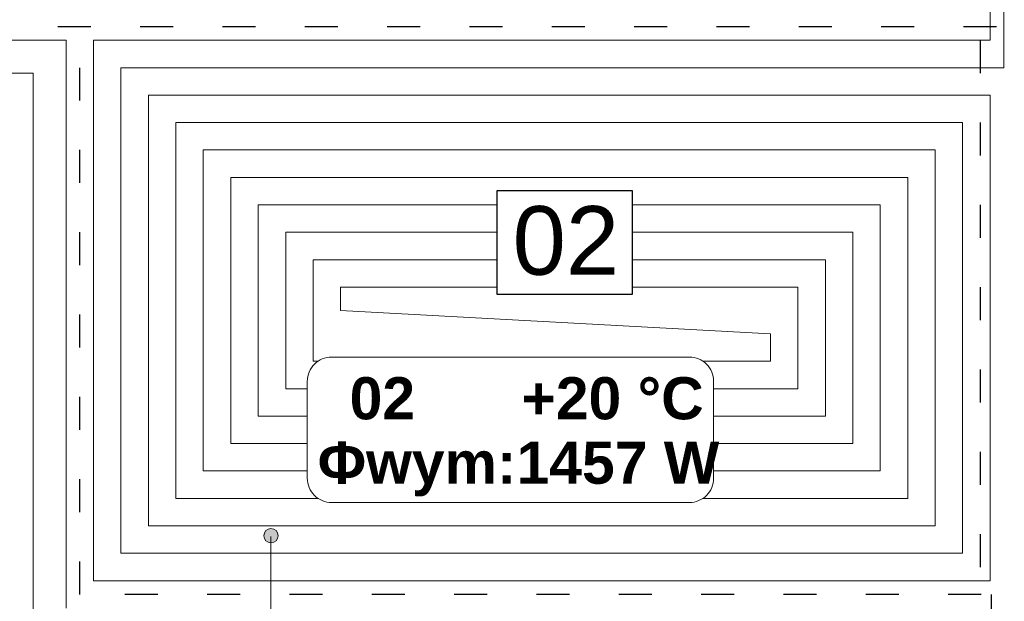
# Model space of a CAD drawing. Extents: x 280060 to 689961, y 120405 to 160329.
# Tile 28 of 85: x 660621 to 660980, y 149879 to 150091. Entities that reach past the tile are written whole.
import ezdxf
from ezdxf.lldxf.tags import DXFTag

# ---------------------------------------------------------------- set-up
doc = ezdxf.new("R2010")
doc.units = 0
doc.header["$MEASUREMENT"] = 0
doc.linetypes.add('ACAD_ISO03W100', pattern=[30, 12, -18])
for name, color, linetype, lineweight in [('KAM-pro Biała Zarys', 7, 'CONTINUOUS', 9), ('KAM-pro Opis C.O.', 16, 'CONTINUOUS', 13), ('KAM-pro opis Temperatury', 102, 'CONTINUOUS', 18), ('KAM-pro Podkład Sanitarny', 253, 'CONTINUOUS', 25), ('KAM-pro Przerywana Podłogówka', 150, 'ACAD_ISO03W100', 9)]:
    doc.layers.add(name, color=color, linetype=linetype, lineweight=lineweight)
doc.layers.add('KAM-pro Podłogówka Powrót', color=7, linetype='DASH', lineweight=9, true_color=0x008000)
doc.layers.add('KAM-pro Podłogówka Zasilanie', color=7, linetype='SOLID', lineweight=9, true_color=0xff8000)
doc.styles.add('ARIAL', font='arial.ttf')
tags = doc.linetypes.add('DASH', pattern=[15, 10, -5]).pattern_tags.tags
tags[6:7] = [DXFTag(74, 4), DXFTag(75, 0), DXFTag(340, '0'), DXFTag(46, 0.0), DXFTag(50, 0.0), DXFTag(44, 0.0), DXFTag(45, 0.0)]
tags[4:5] = [DXFTag(74, 4), DXFTag(75, 0), DXFTag(340, '0'), DXFTag(46, 0.0), DXFTag(50, 0.0), DXFTag(44, 0.0), DXFTag(45, 0.0)]
tags = doc.linetypes.add('SOLID', pattern=[10, 10, 0]).pattern_tags.tags
tags[6:7] = [DXFTag(74, 4), DXFTag(75, 0), DXFTag(340, '0'), DXFTag(46, 0.0), DXFTag(50, 0.0), DXFTag(44, 0.0), DXFTag(45, 0.0)]
tags[4:5] = [DXFTag(74, 4), DXFTag(75, 0), DXFTag(340, '0'), DXFTag(46, 0.0), DXFTag(50, 0.0), DXFTag(44, 0.0), DXFTag(45, 0.0)]

msp = doc.modelspace()

# ---------------------------------------------------------------- hatches: boundary and pattern name
at = {"layer": 'KAM-pro Opis C.O.'}
h = msp.add_hatch(color=32, dxfattribs=at)
h.dxf.hatch_style = 1
h.paths.add_polyline_path([(660709.79, 149903.42, 1), (660714.99, 149903.42, 1)])

# ---------------------------------------------------------------- linework, layer by layer
at = {"layer": 'KAM-pro Biała Zarys', "lineweight": 25}
msp.add_lwpolyline([(660794.86, 150029.29), (660844.03, 150029.29), (660844.03, 149991.28), (660794.86, 149991.28)], close=True, dxfattribs=at)
at = {"layer": 'KAM-pro Opis C.O.', "color": 32}
msp.add_line((660712.39, 149903.18), (660712.39, 149409.73), dxfattribs=at)
msp.add_circle((660712.39, 149903.42), 2.6, dxfattribs=at)
at = {"layer": 'KAM-pro opis Temperatury', "color": 3}
msp.add_lwpolyline([(660734.48, 149915.52), (660864.81, 149915.52, 0.414214), (660873.64, 149924.35), (660873.64, 149959.68, 0.414214), (660864.81, 149968.52), (660734.48, 149968.52, 0.414214), (660725.64, 149959.68), (660725.64, 149924.35, 0.414214), (660734.48, 149915.52)], format="xyb", dxfattribs=at)
at = {"layer": 'KAM-pro Podkład Sanitarny', "lineweight": 20, "ltscale": 13}
for p, q in [((660399.75, 150084), (660637.75, 150084)), ((660637.75, 150084), (660399.75, 150084)), ((660637.75, 150084), (660637.75, 149877)), ((660637.75, 149877), (660637.75, 150084)), ((660399.75, 150072), (660625.75, 150072)), ((660399.75, 150072), (660625.75, 150072)), ((660625.75, 150072), (660625.75, 149685)), ((660625.75, 150072), (660625.75, 149685))]:
    msp.add_line(p, q, dxfattribs=at)
at = {"layer": 'KAM-pro Podłogówka Powrót', "color": 4}
for p, q in [((660979.37, 150244), (660979.37, 150074)), ((660816.06, 149981.25), (660737.75, 149985.5))]:
    msp.add_line(p, q, dxfattribs=at)
for points in [[(660979.37, 150074), (660657.75, 150074), (660657.75, 149897)], [(660657.75, 149897), (660964.37, 149897), (660964.37, 150054)], [(660964.37, 150054), (660677.75, 150054), (660677.75, 149917)], [(660944.37, 150034), (660697.75, 150034), (660697.75, 149937)], [(660869.71, 149917), (660944.37, 149917), (660944.37, 150034)], [(660794.86, 150014), (660717.75, 150014), (660717.75, 149957)], [(660924.37, 150014), (660844.03, 150014)], [(660873.64, 149937), (660924.37, 149937), (660924.37, 150014)], [(660794.86, 149994), (660737.75, 149994), (660737.75, 149985.5)], [(660904.37, 149994), (660844.03, 149994)], [(660873.64, 149957), (660904.37, 149957), (660904.37, 149994)], [(660717.75, 149957), (660725.64, 149957)], [(660697.75, 149937), (660725.64, 149937)], [(660677.75, 149917), (660729.58, 149917)]]:
    msp.add_lwpolyline(points, dxfattribs=at)
at = {"layer": 'KAM-pro Podłogówka Zasilanie', "color": 1}
for p, q in [((660974.37, 150236.5), (660974.37, 150084)), ((660816.06, 149981.25), (660894.37, 149977))]:
    msp.add_line(p, q, dxfattribs=at)
for points in [[(660974.37, 150084), (660647.75, 150084), (660647.75, 149887)], [(660647.75, 149887), (660974.37, 149887), (660974.37, 150064)], [(660974.37, 150064), (660667.75, 150064), (660667.75, 149907)], [(660667.75, 149907), (660954.37, 149907), (660954.37, 150044)], [(660954.37, 150044), (660687.75, 150044), (660687.75, 149927)], [(660794.86, 150024), (660707.75, 150024), (660707.75, 149947)], [(660934.37, 150024), (660844.03, 150024)], [(660873.64, 149927), (660934.37, 149927), (660934.37, 150024)], [(660794.86, 150004), (660727.75, 150004), (660727.75, 149967)], [(660914.37, 150004), (660844.03, 150004)], [(660873.64, 149947), (660914.37, 149947), (660914.37, 150004)], [(660869.76, 149967), (660894.37, 149967), (660894.37, 149977)], [(660727.75, 149967), (660729.53, 149967)], [(660707.75, 149947), (660725.64, 149947)], [(660687.75, 149927), (660725.64, 149927)]]:
    msp.add_lwpolyline(points, dxfattribs=at)
at = {"layer": 'KAM-pro Przerywana Podłogówka', "color": 92, "lineweight": 25}
for p, q in [((660970.75, 150234), (660970.75, 149882)), ((660244.75, 150089), (661332.75, 150089)), ((660642.75, 149882), (660642.75, 150089)), ((661091.16, 149882), (660642.75, 149882)), ((660974.75, 149882), (660974.75, 149860))]:
    msp.add_line(p, q, dxfattribs=at)

# ---------------------------------------------------------------- texts
at = {"layer": 'KAM-pro Biała Zarys', "lineweight": 25, "insert": (660800.43, 150023.54), "char_height": 25, "width": 31.1703, "attachment_point": 1, "style": 'ARIAL'}
msp.add_mtext('02', dxfattribs=at)
at = {"layer": 'KAM-pro opis Temperatury', "color": 3, "char_height": 15.3515, "attachment_point": 7}
for s, insert in [('{\\fArial|b1|i0|c238|p34;02}', (660741.05, 149945.62)), ('{\\fArial|b1|i0|c238|p34;+20 °C}', (660803.64, 149945.62)), ('{\\fArial|b1|i0|c0|p34;Φ\\fArial|b1|i0|c238|p34;wym:1457 W}', (660729.43, 149917.72))]:
    msp.add_mtext(s, dxfattribs=dict(at, insert=insert))

doc.saveas('drawing.dxf')
